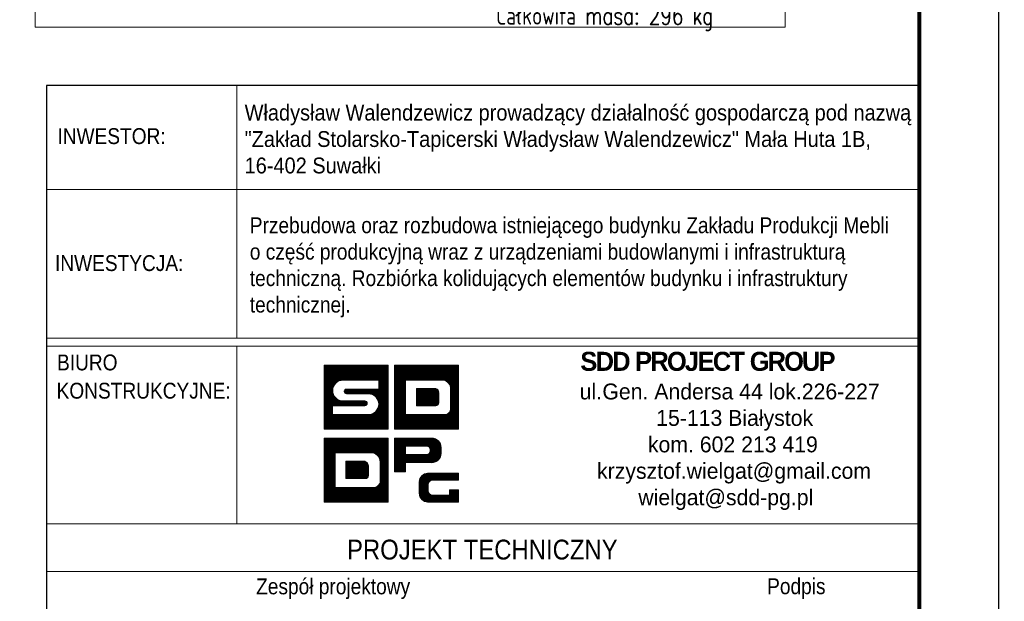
# Model space of a CAD drawing. Header units: millimetres. Extents: x -150 to 456, y 13545 to 14040.
# Tile 9 of 15: x 326 to 451, y 13606 to 13679. Entities that reach past the tile are written whole.
import ezdxf
from ezdxf.enums import TextEntityAlignment as Align

# ---------------------------------------------------------------- set-up
doc = ezdxf.new("R2010")
doc.units = ezdxf.units.MM
doc.header["$LTSCALE"] = 10
for name, color, linetype, lineweight in [('--- widok', 7, 'Continuous', 13), ('_RAMKA', 7, 'Continuous', 35), ('_Tabelka', 7, 'Continuous', 25), ('PS_DIM', 4, 'Continuous', 13)]:
    doc.layers.add(name, color=color, linetype=linetype, lineweight=lineweight)
doc.layers.add('_FORMATKA', color=8, linetype='Continuous', plot=False)
doc.styles.add('gil', font='txt', dxfattribs={"width": 0.9})
doc.styles.add('simplex', font='simplex.shx', dxfattribs={"width": 0.75})

# ---------------------------------------------------------------- blocks, each defined once
blk = doc.blocks.new('*U122')
at = {"layer": '_FORMATKA', "lineweight": -3}
blk.add_lwpolyline([(-594, 0), (0, 0), (0, 420), (-594, 420)], close=True, dxfattribs=at)
at = {"layer": '_RAMKA', "lineweight": -3, "const_width": 0.5}
blk.add_lwpolyline([(-564, 10), (-10, 10), (-10, 410), (-564, 410)], close=True, dxfattribs=at)
blk = doc.blocks.new('tabela_rys')
at = {"layer": '_Tabelka', "color": 251, "lineweight": 15}
for p, q in [((45.62, 123.55), (45.62, 91.73)), ((21.62, 110.45), (131.62, 110.45)), ((21.62, 91.73), (131.62, 91.73)), ((21.62, 91.73), (131.62, 91.73)), ((21.62, 91.73), (131.62, 91.73)), ((131.62, 90.73), (21.62, 90.73)), ((45.62, 68.32), (45.62, 90.73)), ((21.62, 68.32), (131.48, 68.32)), ((131.62, 62.32), (21.62, 62.32))]:
    blk.add_line(p, q, dxfattribs=at)
at = {"layer": '_Tabelka', "color": 251, "lineweight": 30}
blk.add_lwpolyline([(131.62, 123.55), (21.62, 123.55), (21.62, 7.77), (131.62, 7.77)], close=True, dxfattribs=at)
at = {"layer": 'PS_DIM', "color": 12, "true_color": 0xc90603}
for p, q in [((56.62, 88.27), (56.68, 88.33)), ((56.62, 88.1), (56.84, 88.33)), ((56.62, 87.93), (57.01, 88.33)), ((56.62, 87.76), (57.18, 88.33)), ((56.62, 87.59), (57.35, 88.33)), ((56.62, 87.43), (57.52, 88.33)), ((56.62, 87.26), (57.69, 88.33)), ((56.62, 87.09), (57.86, 88.33)), ((56.62, 86.92), (58.02, 88.33)), ((56.62, 86.75), (58.19, 88.33)), ((56.62, 86.58), (58.36, 88.33)), ((56.62, 86.42), (58.53, 88.33)), ((56.62, 86.25), (58.7, 88.33)), ((56.62, 86.08), (58.87, 88.33)), ((56.62, 85.91), (59.03, 88.33)), ((56.62, 85.74), (59.2, 88.33)), ((56.62, 85.57), (59.37, 88.33)), ((56.62, 85.41), (59.54, 88.33)), ((56.62, 85.24), (59.71, 88.33)), ((56.62, 85.07), (59.88, 88.33)), ((56.62, 84.9), (60.04, 88.33)), ((56.62, 84.73), (60.21, 88.33)), ((56.62, 88.33), (64.68, 88.33)), ((56.62, 80.27), (56.62, 88.33)), ((58.28, 86.23), (60.38, 88.33)), ((58.6, 86.38), (60.55, 88.33)), ((58.82, 86.43), (60.72, 88.33)), ((59, 86.45), (60.89, 88.33)), ((59.17, 86.45), (61.05, 88.33)), ((59.34, 86.45), (61.22, 88.33)), ((59.51, 86.45), (61.39, 88.33)), ((59.68, 86.45), (61.56, 88.33)), ((59.85, 86.45), (61.73, 88.33)), ((60.01, 86.45), (61.9, 88.33)), ((60.18, 86.45), (62.06, 88.33)), ((60.35, 86.45), (62.23, 88.33)), ((60.52, 86.45), (62.4, 88.33)), ((60.69, 86.45), (62.57, 88.33)), ((60.86, 86.45), (62.74, 88.33)), ((61.02, 86.45), (62.91, 88.33)), ((61.19, 86.45), (63.07, 88.33)), ((61.36, 86.45), (63.24, 88.33)), ((61.53, 86.45), (63.41, 88.33)), ((61.7, 86.45), (63.58, 88.33)), ((61.87, 86.45), (63.75, 88.33)), ((62.04, 86.45), (63.92, 88.33)), ((62.2, 86.45), (64.09, 88.33)), ((62.37, 86.45), (64.25, 88.33)), ((62.54, 86.45), (64.42, 88.33)), ((62.71, 86.45), (64.59, 88.33)), ((62.88, 86.45), (64.68, 88.25)), ((64.68, 88.33), (64.68, 80.27)), ((65.5, 88.33), (73.56, 88.33)), ((65.5, 80.27), (65.5, 88.33)), ((65.5, 88.2), (65.63, 88.33)), ((65.5, 88.03), (65.8, 88.33)), ((65.5, 87.86), (65.97, 88.33)), ((65.5, 87.69), (66.14, 88.33)), ((65.5, 87.52), (66.3, 88.33)), ((65.5, 87.35), (66.47, 88.33)), ((65.5, 87.18), (66.64, 88.33)), ((65.5, 87.02), (66.81, 88.33)), ((65.5, 86.85), (66.98, 88.33)), ((65.5, 86.68), (67.15, 88.33)), ((65.5, 86.51), (67.31, 88.33)), ((65.5, 86.34), (67.48, 88.33)), ((65.5, 86.17), (67.65, 88.33)), ((65.5, 86.01), (67.82, 88.33)), ((65.5, 85.84), (67.99, 88.33)), ((65.5, 85.67), (68.16, 88.33)), ((65.5, 85.5), (68.32, 88.33)), ((65.5, 85.33), (68.49, 88.33)), ((65.5, 85.16), (68.66, 88.33)), ((66.95, 86.45), (68.83, 88.33)), ((67.12, 86.45), (69, 88.33)), ((67.28, 86.45), (69.17, 88.33)), ((67.45, 86.45), (69.33, 88.33)), ((67.62, 86.45), (69.5, 88.33)), ((67.79, 86.45), (69.67, 88.33)), ((67.96, 86.45), (69.84, 88.33)), ((68.13, 86.45), (70.01, 88.33)), ((68.29, 86.45), (70.18, 88.33)), ((68.46, 86.45), (70.34, 88.33)), ((68.63, 86.45), (70.51, 88.33)), ((68.8, 86.45), (70.68, 88.33)), ((68.97, 86.45), (70.85, 88.33)), ((69.14, 86.45), (71.02, 88.33)), ((69.31, 86.45), (71.19, 88.33)), ((69.47, 86.45), (71.35, 88.33)), ((69.64, 86.45), (71.52, 88.33)), ((69.81, 86.45), (71.69, 88.33)), ((69.98, 86.45), (71.86, 88.33)), ((70.15, 86.45), (72.03, 88.33)), ((70.32, 86.45), (72.2, 88.33)), ((70.48, 86.45), (72.37, 88.33)), ((70.65, 86.45), (72.53, 88.33)), ((70.82, 86.45), (72.7, 88.33)), ((70.99, 86.45), (72.87, 88.33)), ((71.16, 86.45), (73.04, 88.33)), ((71.33, 86.45), (73.21, 88.33)), ((71.49, 86.45), (73.38, 88.33)), ((71.66, 86.44), (73.54, 88.33)), ((71.79, 86.41), (73.56, 88.18)), ((73.56, 88.33), (73.56, 80.27)), ((63.05, 86.45), (64.68, 88.08)), ((63.21, 86.45), (64.68, 87.91)), ((63.38, 86.45), (64.68, 87.74)), ((63.51, 86.4), (64.68, 87.58)), ((63.51, 86.23), (64.68, 87.41)), ((63.51, 86.07), (64.68, 87.24)), ((63.51, 85.9), (64.68, 87.07)), ((63.51, 85.73), (64.68, 86.9)), ((71.91, 86.36), (73.56, 88.01)), ((72.02, 86.3), (73.56, 87.84)), ((72.12, 86.23), (73.56, 87.67)), ((72.21, 86.15), (73.56, 87.5)), ((72.29, 86.06), (73.56, 87.33)), ((72.36, 85.97), (73.56, 87.17)), ((72.43, 85.86), (73.56, 87)), ((56.62, 84.56), (57.91, 85.86)), ((63.51, 86.45), (59.01, 86.45)), ((62.84, 84.55), (64.68, 86.4)), ((62.94, 84.49), (64.68, 86.23)), ((63.04, 84.42), (64.68, 86.06)), ((63.12, 84.34), (64.68, 85.89)), ((63.2, 84.25), (64.68, 85.72)), ((63.51, 85.56), (64.68, 86.73)), ((63.51, 85.39), (64.68, 86.56)), ((63.51, 85.32), (63.51, 86.45)), ((65.5, 85), (66.88, 86.38)), ((65.5, 84.83), (66.88, 86.21)), ((65.5, 84.66), (66.88, 86.04)), ((65.5, 84.49), (66.88, 85.87)), ((65.5, 84.32), (66.88, 85.71)), ((66.88, 86.45), (66.88, 82.1)), ((71.64, 86.45), (66.88, 86.45)), ((66.88, 86.45), (66.88, 82.1)), ((68.1, 86.45), (66.88, 86.45)), ((71.64, 86.45), (68.43, 86.45)), ((72.48, 85.75), (73.56, 86.83)), ((72.52, 85.62), (73.56, 86.66)), ((72.54, 85.48), (73.56, 86.49)), ((72.55, 85.32), (73.56, 86.32)), ((72.55, 85.15), (73.56, 86.15)), ((72.55, 84.98), (73.56, 85.99)), ((72.55, 84.81), (73.56, 85.82)), ((72.55, 84.64), (73.56, 85.65)), ((56.62, 84.4), (57.76, 85.54)), ((56.62, 84.23), (57.71, 85.32)), ((56.62, 84.06), (57.69, 85.14)), ((56.62, 83.89), (57.7, 84.98)), ((56.62, 83.72), (57.73, 84.83)), ((56.62, 83.55), (57.77, 84.7)), ((56.62, 83.39), (57.81, 84.58)), ((56.62, 83.22), (57.87, 84.47)), ((56.62, 83.05), (57.94, 84.37)), ((59.14, 85.07), (59.39, 85.32)), ((59.16, 84.92), (59.56, 85.32)), ((59.22, 84.81), (59.73, 85.32)), ((59.32, 84.74), (59.9, 85.32)), ((59.44, 85.32), (63.51, 85.32)), ((62.19, 84.72), (59.44, 84.72)), ((59.47, 84.72), (60.07, 85.32)), ((59.64, 84.72), (60.24, 85.32)), ((59.81, 84.72), (60.41, 85.32)), ((59.97, 84.72), (60.57, 85.32)), ((60.14, 84.72), (60.74, 85.32)), ((60.31, 84.72), (60.91, 85.32)), ((60.48, 84.72), (61.08, 85.32)), ((60.65, 84.72), (61.25, 85.32)), ((60.82, 84.72), (61.42, 85.32)), ((60.98, 84.72), (61.58, 85.32)), ((61.15, 84.72), (61.75, 85.32)), ((61.32, 84.72), (61.92, 85.32)), ((61.49, 84.72), (62.09, 85.32)), ((61.66, 84.72), (62.26, 85.32)), ((61.83, 84.72), (62.43, 85.32)), ((61.99, 84.72), (62.59, 85.32)), ((62.16, 84.72), (62.76, 85.32)), ((62.32, 84.71), (62.93, 85.32)), ((62.47, 84.69), (63.1, 85.32)), ((62.6, 84.66), (63.27, 85.32)), ((62.72, 84.61), (63.44, 85.32)), ((63.28, 84.15), (64.68, 85.55)), ((63.34, 84.05), (64.68, 85.39)), ((63.4, 83.93), (64.68, 85.22)), ((63.44, 83.81), (64.68, 85.05)), ((63.48, 83.68), (64.68, 84.88)), ((63.49, 83.18), (64.68, 84.38)), ((63.5, 83.53), (64.68, 84.71)), ((63.51, 83.37), (64.68, 84.54)), ((65.5, 84.15), (66.88, 85.54)), ((65.5, 83.99), (66.88, 85.37)), ((65.5, 83.82), (66.88, 85.2)), ((65.5, 83.65), (66.88, 85.03)), ((65.5, 83.48), (66.88, 84.86)), ((65.5, 83.31), (66.88, 84.7)), ((65.5, 83.14), (66.88, 84.53)), ((68.24, 85.39), (68.24, 83.22)), ((70.68, 85.39), (68.24, 85.39)), ((68.24, 85.39), (68.24, 83.22)), ((70.68, 85.39), (68.24, 85.39)), ((68.24, 85.38), (68.25, 85.39)), ((68.24, 85.22), (68.42, 85.39)), ((68.24, 85.05), (68.59, 85.39)), ((68.24, 84.88), (68.76, 85.39)), ((68.24, 84.71), (68.93, 85.39)), ((68.24, 84.54), (69.09, 85.39)), ((68.24, 84.37), (69.26, 85.39)), ((68.24, 84.21), (69.43, 85.39)), ((68.24, 84.04), (69.6, 85.39)), ((68.24, 83.87), (69.77, 85.39)), ((68.24, 83.7), (69.94, 85.39)), ((68.24, 83.53), (70.1, 85.39)), ((68.24, 83.36), (70.27, 85.39)), ((68.27, 83.22), (70.44, 85.39)), ((68.43, 83.22), (70.61, 85.39)), ((68.6, 83.22), (70.75, 85.36)), ((68.77, 83.22), (70.85, 85.3)), ((68.94, 83.22), (70.94, 85.22)), ((69.11, 83.22), (71.01, 85.12)), ((69.28, 83.22), (71.06, 85)), ((69.44, 83.22), (71.08, 84.85)), ((69.61, 83.22), (71.08, 84.68)), ((69.78, 83.22), (71.08, 84.52)), ((71.08, 83.62), (71.08, 84.83)), ((71.08, 83.62), (71.08, 84.83)), ((72.55, 84.47), (73.56, 85.48)), ((72.55, 82.89), (72.55, 85.32)), ((72.55, 82.89), (72.55, 85.32)), ((72.55, 84.3), (73.56, 85.31)), ((72.55, 84.14), (73.56, 85.14)), ((72.55, 83.97), (73.56, 84.98)), ((72.55, 83.8), (73.56, 84.81)), ((72.55, 83.63), (73.56, 84.64)), ((72.55, 83.46), (73.56, 84.47)), ((56.62, 82.88), (58.01, 84.28)), ((56.62, 82.71), (58.09, 84.19)), ((56.62, 82.54), (58.18, 84.11)), ((56.62, 82.38), (58.28, 84.04)), ((56.62, 82.21), (58.39, 83.98)), ((61.76, 83.22), (57.69, 83.22)), ((57.69, 83.22), (57.69, 82.1)), ((57.8, 83.22), (58.5, 83.92)), ((57.97, 83.22), (58.62, 83.88)), ((58.14, 83.22), (58.76, 83.84)), ((58.31, 83.22), (58.91, 83.82)), ((58.47, 83.22), (59.07, 83.82)), ((58.64, 83.22), (59.24, 83.82)), ((58.81, 83.22), (59.41, 83.82)), ((58.98, 83.22), (59.58, 83.82)), ((59.01, 83.82), (61.76, 83.82)), ((59.15, 83.22), (59.75, 83.82)), ((59.32, 83.22), (59.92, 83.82)), ((59.48, 83.22), (60.08, 83.82)), ((59.65, 83.22), (60.25, 83.82)), ((59.82, 83.22), (60.42, 83.82)), ((59.99, 83.22), (60.59, 83.82)), ((60.16, 83.22), (60.76, 83.82)), ((60.33, 83.22), (60.93, 83.82)), ((60.49, 83.22), (61.09, 83.82)), ((60.66, 83.22), (61.26, 83.82)), ((60.83, 83.22), (61.43, 83.82)), ((61, 83.22), (61.6, 83.82)), ((61.07, 80.27), (64.68, 83.87)), ((61.17, 83.22), (61.77, 83.82)), ((61.24, 80.27), (64.68, 83.7)), ((61.34, 83.22), (61.9, 83.79)), ((61.41, 80.27), (64.68, 83.53)), ((61.5, 83.22), (61.99, 83.71)), ((61.58, 80.27), (64.68, 83.37)), ((61.67, 83.22), (62.05, 83.6)), ((61.75, 80.27), (64.68, 83.2)), ((61.86, 83.24), (62.05, 83.43)), ((63.15, 82.51), (64.68, 84.04)), ((63.42, 82.95), (64.68, 84.21)), ((65.5, 82.98), (66.88, 84.36)), ((65.5, 82.81), (66.88, 84.19)), ((65.5, 82.64), (66.88, 84.02)), ((65.5, 82.47), (66.88, 83.85)), ((65.5, 82.3), (66.88, 83.69)), ((65.5, 82.13), (66.88, 83.52)), ((65.5, 81.96), (66.88, 83.35)), ((65.5, 81.8), (66.88, 83.18)), ((68.24, 83.22), (70.68, 83.22)), ((68.24, 83.22), (70.68, 83.22)), ((69.95, 83.22), (71.08, 84.35)), ((70.12, 83.22), (71.08, 84.18)), ((70.29, 83.22), (71.08, 84.01)), ((70.36, 80.27), (73.56, 83.46)), ((70.45, 83.22), (71.08, 83.84)), ((70.53, 80.27), (73.56, 83.29)), ((70.62, 83.22), (71.08, 83.67)), ((70.81, 83.24), (71.06, 83.48)), ((72.47, 82.54), (73.56, 83.63)), ((72.54, 82.78), (73.56, 83.8)), ((72.55, 83.29), (73.56, 84.3)), ((72.55, 83.13), (73.56, 84.13)), ((72.55, 82.96), (73.56, 83.97)), ((56.62, 82.04), (57.69, 83.12)), ((56.62, 81.87), (57.69, 82.95)), ((56.62, 81.7), (57.69, 82.78)), ((56.62, 81.53), (57.69, 82.61)), ((56.62, 81.36), (57.69, 82.44)), ((56.62, 81.2), (57.69, 82.27)), ((56.62, 81.03), (57.69, 82.1)), ((56.62, 80.86), (57.85, 82.1)), ((56.62, 80.69), (58.02, 82.1)), ((56.62, 80.52), (58.19, 82.1)), ((56.62, 80.35), (58.36, 82.1)), ((56.7, 80.27), (58.53, 82.1)), ((56.86, 80.27), (58.7, 82.1)), ((57.03, 80.27), (58.86, 82.1)), ((57.2, 80.27), (59.03, 82.1)), ((57.37, 80.27), (59.2, 82.1)), ((57.54, 80.27), (59.37, 82.1)), ((57.69, 82.1), (62.19, 82.1)), ((57.71, 80.27), (59.54, 82.1)), ((57.87, 80.27), (59.71, 82.1)), ((58.04, 80.27), (59.87, 82.1)), ((58.21, 80.27), (60.04, 82.1)), ((58.38, 80.27), (60.21, 82.1)), ((58.55, 80.27), (60.38, 82.1)), ((58.72, 80.27), (60.55, 82.1)), ((58.89, 80.27), (60.72, 82.1)), ((59.05, 80.27), (60.88, 82.1)), ((59.22, 80.27), (61.05, 82.1)), ((59.39, 80.27), (61.22, 82.1)), ((59.56, 80.27), (61.39, 82.1)), ((59.73, 80.27), (61.56, 82.1)), ((59.9, 80.27), (61.73, 82.1)), ((60.06, 80.27), (61.89, 82.1)), ((60.23, 80.27), (62.06, 82.1)), ((60.4, 80.27), (62.23, 82.1)), ((60.57, 80.27), (62.42, 82.12)), ((60.74, 80.27), (62.65, 82.18)), ((60.91, 80.27), (63.09, 82.45)), ((61.92, 80.27), (64.68, 83.03)), ((62.08, 80.27), (64.68, 82.86)), ((62.25, 80.27), (64.68, 82.69)), ((62.42, 80.27), (64.68, 82.52)), ((62.59, 80.27), (64.68, 82.36)), ((62.76, 80.27), (64.68, 82.19)), ((62.93, 80.27), (64.68, 82.02)), ((65.5, 81.63), (66.88, 83.01)), ((65.5, 81.46), (66.88, 82.84)), ((65.5, 81.29), (66.88, 82.68)), ((65.5, 81.12), (66.88, 82.51)), ((65.5, 80.95), (66.88, 82.34)), ((65.5, 80.79), (66.88, 82.17)), ((65.5, 80.62), (66.98, 82.1)), ((65.5, 80.45), (67.14, 82.1)), ((65.5, 80.28), (67.31, 82.1)), ((65.65, 80.27), (67.48, 82.1)), ((65.82, 80.27), (67.65, 82.1)), ((65.99, 80.27), (67.82, 82.1)), ((66.15, 80.27), (67.99, 82.1)), ((66.32, 80.27), (68.15, 82.1)), ((66.49, 80.27), (68.32, 82.1)), ((66.66, 80.27), (68.49, 82.1)), ((66.83, 80.27), (68.66, 82.1)), ((66.88, 82.1), (71.64, 82.1)), ((66.88, 82.1), (71.64, 82.1)), ((67, 80.27), (68.83, 82.1)), ((67.17, 80.27), (69, 82.1)), ((67.33, 80.27), (69.16, 82.1)), ((67.5, 80.27), (69.33, 82.1)), ((67.67, 80.27), (69.5, 82.1)), ((67.84, 80.27), (69.67, 82.1)), ((68.01, 80.27), (69.84, 82.1)), ((68.18, 80.27), (70.01, 82.1)), ((68.34, 80.27), (70.17, 82.1)), ((68.51, 80.27), (70.34, 82.1)), ((68.68, 80.27), (70.51, 82.1)), ((68.85, 80.27), (70.68, 82.1)), ((69.02, 80.27), (70.85, 82.1)), ((69.19, 80.27), (71.02, 82.1)), ((69.35, 80.27), (71.19, 82.1)), ((69.52, 80.27), (71.35, 82.1)), ((69.69, 80.27), (71.52, 82.1)), ((69.86, 80.27), (71.69, 82.09)), ((70.03, 80.27), (71.86, 82.1)), ((70.2, 80.27), (72.11, 82.17)), ((70.7, 80.27), (73.56, 83.12)), ((70.87, 80.27), (73.56, 82.96)), ((71.04, 80.27), (73.56, 82.79)), ((71.21, 80.27), (73.56, 82.62)), ((71.37, 80.27), (73.56, 82.45)), ((71.54, 80.27), (73.56, 82.28)), ((71.71, 80.27), (73.56, 82.11)), ((71.88, 80.27), (73.56, 81.95)), ((63.09, 80.27), (64.68, 81.85)), ((63.26, 80.27), (64.68, 81.68)), ((63.43, 80.27), (64.68, 81.51)), ((63.6, 80.27), (64.68, 81.35)), ((63.77, 80.27), (64.68, 81.18)), ((63.94, 80.27), (64.68, 81.01)), ((64.1, 80.27), (64.68, 80.84)), ((64.27, 80.27), (64.68, 80.67)), ((72.05, 80.27), (73.56, 81.78)), ((72.22, 80.27), (73.56, 81.61)), ((72.38, 80.27), (73.56, 81.44)), ((72.55, 80.27), (73.56, 81.27)), ((72.72, 80.27), (73.56, 81.1)), ((72.89, 80.27), (73.56, 80.93)), ((73.06, 80.27), (73.56, 80.77)), ((64.68, 80.27), (56.62, 80.27)), ((64.44, 80.27), (64.68, 80.5)), ((64.61, 80.27), (64.68, 80.33)), ((73.56, 80.27), (65.5, 80.27)), ((73.23, 80.27), (73.56, 80.6)), ((73.4, 80.27), (73.56, 80.43)), ((56.62, 79.14), (64.68, 79.14)), ((56.62, 71.08), (56.62, 79.14)), ((56.62, 79.14), (64.68, 79.14)), ((56.62, 71.08), (56.62, 79.14)), ((56.62, 79.01), (56.75, 79.14)), ((56.62, 78.84), (56.92, 79.14)), ((56.62, 78.67), (57.09, 79.14)), ((56.62, 78.5), (57.25, 79.14)), ((56.62, 78.33), (57.42, 79.14)), ((56.62, 78.17), (57.59, 79.14)), ((56.62, 78), (57.76, 79.14)), ((56.62, 77.83), (57.93, 79.14)), ((56.62, 77.66), (58.1, 79.14)), ((56.62, 77.49), (58.27, 79.14)), ((56.62, 77.32), (58.43, 79.14)), ((56.62, 77.16), (58.6, 79.14)), ((56.62, 76.99), (58.77, 79.14)), ((56.62, 76.82), (58.94, 79.14)), ((56.62, 76.65), (59.11, 79.14)), ((56.62, 76.48), (59.28, 79.14)), ((56.62, 76.31), (59.44, 79.14)), ((56.62, 76.15), (59.61, 79.14)), ((56.62, 75.98), (59.78, 79.14)), ((58.07, 77.26), (59.95, 79.14)), ((58.24, 77.26), (60.12, 79.14)), ((58.4, 77.26), (60.29, 79.14)), ((58.57, 77.26), (60.45, 79.14)), ((58.74, 77.26), (60.62, 79.14)), ((58.91, 77.26), (60.79, 79.14)), ((59.08, 77.26), (60.96, 79.14)), ((59.25, 77.26), (61.13, 79.14)), ((59.41, 77.26), (61.3, 79.14)), ((59.58, 77.26), (61.46, 79.14)), ((59.75, 77.26), (61.63, 79.14)), ((59.92, 77.26), (61.8, 79.14)), ((60.09, 77.26), (61.97, 79.14)), ((60.26, 77.26), (62.14, 79.14)), ((60.42, 77.26), (62.31, 79.14)), ((60.59, 77.26), (62.47, 79.14)), ((60.76, 77.26), (62.64, 79.14)), ((60.93, 77.26), (62.81, 79.14)), ((61.1, 77.26), (62.98, 79.14)), ((61.27, 77.26), (63.15, 79.14)), ((61.44, 77.26), (63.32, 79.14)), ((61.6, 77.26), (63.48, 79.14)), ((61.77, 77.26), (63.65, 79.14)), ((61.94, 77.26), (63.82, 79.14)), ((62.11, 77.26), (63.99, 79.14)), ((62.28, 77.26), (64.16, 79.14)), ((62.45, 77.26), (64.33, 79.14)), ((62.61, 77.26), (64.5, 79.14)), ((62.78, 77.26), (64.66, 79.14)), ((62.91, 77.22), (64.68, 78.99)), ((63.03, 77.17), (64.68, 78.82)), ((63.14, 77.11), (64.68, 78.65)), ((63.24, 77.04), (64.68, 78.48)), ((63.33, 76.96), (64.68, 78.31)), ((64.68, 79.14), (64.68, 71.08)), ((64.68, 79.14), (64.68, 71.08)), ((56.62, 75.81), (58, 77.19)), ((56.62, 75.64), (58, 77.02)), ((58, 77.26), (58, 72.91)), ((62.76, 77.26), (58, 77.26)), ((58, 77.26), (58, 72.91)), ((62.76, 77.26), (58, 77.26)), ((58, 77.26), (58, 72.91)), ((62.76, 77.26), (58, 77.26)), ((63.41, 76.88), (64.68, 78.15)), ((63.48, 76.78), (64.68, 77.98)), ((63.55, 76.67), (64.68, 77.81)), ((63.6, 76.56), (64.68, 77.64)), ((63.64, 76.43), (64.68, 77.47)), ((63.66, 76.29), (64.68, 77.3)), ((63.67, 76.13), (64.68, 77.14)), ((63.67, 75.96), (64.68, 76.97)), ((56.62, 75.47), (58, 76.86)), ((56.62, 75.3), (58, 76.69)), ((56.62, 75.13), (58, 76.52)), ((56.62, 74.97), (58, 76.35)), ((56.62, 74.8), (58, 76.18)), ((56.62, 74.63), (58, 76.01)), ((56.62, 74.46), (58, 75.85)), ((59.36, 76.21), (59.36, 74.03)), ((61.8, 76.21), (59.36, 76.21)), ((59.36, 76.2), (59.37, 76.21)), ((59.36, 76.03), (59.54, 76.21)), ((59.36, 75.86), (59.71, 76.21)), ((59.36, 75.69), (59.88, 76.21)), ((59.36, 75.52), (60.05, 76.21)), ((59.36, 75.36), (60.21, 76.21)), ((59.36, 75.19), (60.38, 76.21)), ((59.36, 75.02), (60.55, 76.21)), ((59.36, 74.85), (60.72, 76.21)), ((59.36, 74.68), (60.89, 76.21)), ((59.36, 74.51), (61.06, 76.21)), ((59.36, 74.35), (61.22, 76.21)), ((59.36, 74.18), (61.39, 76.21)), ((59.36, 76.21), (59.36, 74.03)), ((61.8, 76.21), (59.36, 76.21)), ((59.36, 76.21), (59.36, 74.03)), ((61.8, 76.21), (59.36, 76.21)), ((59.39, 74.03), (61.56, 76.21)), ((59.55, 74.03), (61.73, 76.21)), ((59.72, 74.03), (61.87, 76.18)), ((59.89, 74.03), (61.97, 76.11)), ((60.06, 74.03), (62.06, 76.03)), ((60.23, 74.03), (62.13, 75.93)), ((60.4, 74.03), (62.18, 75.81)), ((63.67, 75.79), (64.68, 76.8)), ((63.67, 75.62), (64.68, 76.63)), ((63.67, 75.45), (64.68, 76.46)), ((63.67, 75.29), (64.68, 76.29)), ((63.67, 73.7), (63.67, 76.13)), ((63.67, 73.7), (63.67, 76.13)), ((63.67, 73.7), (63.67, 76.13)), ((63.67, 75.12), (64.68, 76.13)), ((63.67, 74.95), (64.68, 75.96)), ((63.67, 74.78), (64.68, 75.79)), ((56.62, 74.29), (58, 75.68)), ((56.62, 74.12), (58, 75.51)), ((56.62, 73.96), (58, 75.34)), ((56.62, 73.79), (58, 75.17)), ((56.62, 73.62), (58, 75)), ((56.62, 73.45), (58, 74.84)), ((56.62, 73.28), (58, 74.67)), ((56.62, 73.11), (58, 74.5)), ((60.56, 74.03), (62.2, 75.66)), ((60.73, 74.03), (62.2, 75.5)), ((60.9, 74.03), (62.2, 75.33)), ((61.07, 74.03), (62.2, 75.16)), ((61.24, 74.03), (62.2, 74.99)), ((61.41, 74.03), (62.2, 74.82)), ((61.57, 74.03), (62.2, 74.65)), ((61.74, 74.03), (62.2, 74.49)), ((62.2, 74.43), (62.2, 75.64)), ((62.2, 74.43), (62.2, 75.64)), ((62.2, 74.43), (62.2, 75.64)), ((63.66, 73.59), (64.68, 74.61)), ((63.67, 74.61), (64.68, 75.62)), ((63.67, 74.44), (64.68, 75.45)), ((63.67, 74.28), (64.68, 75.28)), ((63.67, 74.11), (64.68, 75.12)), ((63.67, 73.94), (64.68, 74.95)), ((63.67, 73.77), (64.68, 74.78)), ((56.62, 72.95), (58, 74.33)), ((56.62, 72.78), (58, 74.16)), ((56.62, 72.61), (58, 73.99)), ((56.62, 72.44), (58, 73.82)), ((56.62, 72.27), (58, 73.66)), ((56.62, 72.1), (58, 73.49)), ((56.62, 71.94), (58, 73.32)), ((59.36, 74.03), (61.8, 74.03)), ((59.36, 74.03), (61.8, 74.03)), ((59.36, 74.03), (61.8, 74.03)), ((61.48, 71.08), (64.68, 74.27)), ((61.65, 71.08), (64.68, 74.1)), ((61.82, 71.08), (64.68, 73.94)), ((61.93, 74.05), (62.18, 74.29)), ((61.99, 71.08), (64.68, 73.77)), ((62.16, 71.08), (64.68, 73.6)), ((62.33, 71.08), (64.68, 73.43)), ((62.49, 71.08), (64.68, 73.26)), ((63.59, 73.35), (64.68, 74.44)), ((56.62, 71.77), (58, 73.15)), ((56.62, 71.6), (58, 72.98)), ((56.62, 71.43), (58.1, 72.91)), ((56.62, 71.26), (58.26, 72.91)), ((56.62, 71.09), (58.43, 72.91)), ((56.77, 71.08), (58.6, 72.91)), ((56.94, 71.08), (58.77, 72.91)), ((57.11, 71.08), (58.94, 72.91)), ((57.27, 71.08), (59.11, 72.91)), ((57.44, 71.08), (59.27, 72.91)), ((57.61, 71.08), (59.44, 72.91)), ((57.78, 71.08), (59.61, 72.91)), ((57.95, 71.08), (59.78, 72.91)), ((58, 72.91), (62.76, 72.91)), ((58, 72.91), (62.76, 72.91)), ((58, 72.91), (62.76, 72.91)), ((58.12, 71.08), (59.95, 72.91)), ((58.28, 71.08), (60.12, 72.91)), ((58.45, 71.08), (60.28, 72.91)), ((58.62, 71.08), (60.45, 72.91)), ((58.79, 71.08), (60.62, 72.91)), ((58.96, 71.08), (60.79, 72.91)), ((59.13, 71.08), (60.96, 72.91)), ((59.3, 71.08), (61.13, 72.91)), ((59.46, 71.08), (61.29, 72.91)), ((59.63, 71.08), (61.46, 72.91)), ((59.8, 71.08), (61.63, 72.91)), ((59.97, 71.08), (61.8, 72.91)), ((60.14, 71.08), (61.97, 72.91)), ((60.31, 71.08), (62.14, 72.91)), ((60.47, 71.08), (62.3, 72.91)), ((60.64, 71.08), (62.47, 72.91)), ((60.81, 71.08), (62.64, 72.91)), ((60.98, 71.08), (62.81, 72.9)), ((61.15, 71.08), (62.98, 72.91)), ((61.32, 71.08), (63.22, 72.99)), ((62.66, 71.08), (64.68, 73.09)), ((62.83, 71.08), (64.68, 72.93)), ((63, 71.08), (64.68, 72.76)), ((63.17, 71.08), (64.68, 72.59)), ((63.34, 71.08), (64.68, 72.42)), ((63.5, 71.08), (64.68, 72.25)), ((63.67, 71.08), (64.68, 72.08)), ((64.68, 71.08), (56.62, 71.08)), ((64.68, 71.08), (56.62, 71.08)), ((63.84, 71.08), (64.68, 71.92)), ((64.01, 71.08), (64.68, 71.75)), ((64.18, 71.08), (64.68, 71.58)), ((64.35, 71.08), (64.68, 71.41)), ((64.51, 71.08), (64.68, 71.24))]:
    blk.add_line(p, q, dxfattribs=at)
at = {"layer": 'PS_DIM', "color": 18, "true_color": 0x000000}
for p, q in [((65.5, 79.11), (65.53, 79.14)), ((65.5, 78.95), (65.69, 79.14)), ((65.5, 78.79), (65.85, 79.14)), ((65.5, 78.63), (66.01, 79.14)), ((65.5, 78.47), (66.17, 79.14)), ((65.5, 78.31), (66.33, 79.14)), ((65.5, 78.15), (66.49, 79.14)), ((65.5, 77.99), (66.65, 79.14)), ((65.5, 77.83), (66.81, 79.14)), ((65.5, 77.67), (66.97, 79.14)), ((65.5, 77.51), (67.13, 79.14)), ((65.5, 77.35), (67.29, 79.14)), ((65.5, 77.19), (67.45, 79.14)), ((65.5, 77.03), (67.61, 79.14)), ((65.5, 76.87), (67.77, 79.14)), ((65.5, 79.14), (65.5, 74.87)), ((70.17, 79.14), (65.5, 79.14)), ((66.92, 78.12), (67.93, 79.14)), ((67.08, 78.12), (68.09, 79.14)), ((67.23, 78.12), (68.25, 79.14)), ((67.39, 78.12), (68.41, 79.14)), ((67.55, 78.12), (68.57, 79.14)), ((67.71, 78.12), (68.73, 79.14)), ((67.87, 78.12), (68.89, 79.14)), ((68.03, 78.12), (69.05, 79.14)), ((68.19, 78.12), (69.21, 79.14)), ((68.35, 78.12), (69.37, 79.14)), ((68.51, 78.12), (69.53, 79.14)), ((68.67, 78.12), (69.69, 79.14)), ((68.83, 78.12), (69.85, 79.14)), ((68.84, 76.05), (71.24, 78.46)), ((68.99, 78.12), (70.01, 79.14)), ((69, 76.05), (71.29, 78.34)), ((69.15, 78.12), (70.17, 79.14)), ((69.16, 76.05), (71.33, 78.22)), ((69.31, 78.12), (70.32, 79.13)), ((69.47, 78.12), (70.45, 79.11)), ((69.62, 78.11), (70.58, 79.07)), ((69.74, 78.07), (70.69, 79.02)), ((69.83, 78), (70.79, 78.96)), ((69.9, 77.91), (70.89, 78.9)), ((69.91, 77.28), (71.19, 78.56)), ((69.96, 77.81), (70.97, 78.83)), ((69.98, 77.67), (71.05, 78.74)), ((69.98, 77.52), (71.13, 78.66)), ((65.5, 76.71), (66.86, 78.07)), ((65.5, 76.55), (66.86, 77.91)), ((65.5, 76.39), (66.86, 77.75)), ((65.5, 76.23), (66.86, 77.59)), ((65.5, 76.07), (66.86, 77.43)), ((65.5, 75.91), (66.86, 77.27)), ((65.5, 75.75), (66.86, 77.11)), ((65.5, 75.59), (66.97, 77.06)), ((65.5, 75.43), (67.13, 77.06)), ((65.5, 75.27), (67.29, 77.06)), ((65.5, 75.11), (67.45, 77.06)), ((65.5, 74.95), (67.61, 77.06)), ((65.58, 74.87), (67.77, 77.06)), ((66.86, 78.12), (66.86, 77.06)), ((69.51, 78.12), (66.86, 78.12)), ((66.86, 77.06), (69.51, 77.06)), ((66.92, 76.05), (67.93, 77.06)), ((67.08, 76.05), (68.09, 77.06)), ((67.24, 76.05), (68.25, 77.06)), ((67.4, 76.05), (68.41, 77.06)), ((67.56, 76.05), (68.57, 77.06)), ((67.72, 76.05), (68.73, 77.06)), ((67.88, 76.05), (68.89, 77.06)), ((68.04, 76.05), (69.05, 77.06)), ((68.2, 76.05), (69.21, 77.06)), ((68.36, 76.05), (69.37, 77.06)), ((68.52, 76.05), (69.53, 77.06)), ((68.68, 76.05), (69.77, 77.14)), ((69.32, 76.05), (71.35, 78.08)), ((69.48, 76.05), (71.36, 77.93)), ((69.64, 76.05), (71.36, 77.77)), ((69.8, 76.05), (71.36, 77.61)), ((69.96, 76.05), (71.36, 77.45)), ((69.99, 77.54), (69.99, 77.65)), ((70.12, 76.05), (71.36, 77.29)), ((70.28, 76.05), (71.35, 77.12)), ((70.48, 76.09), (71.32, 76.93)), ((71.36, 77.23), (71.36, 77.95)), ((65.74, 74.87), (66.86, 75.99)), ((65.9, 74.87), (66.86, 75.83)), ((66.86, 74.87), (66.86, 76.05)), ((66.86, 76.05), (70.17, 76.05)), ((70.75, 76.2), (71.21, 76.66)), ((65.5, 74.87), (66.86, 74.87)), ((66.06, 74.87), (66.86, 75.67)), ((66.22, 74.87), (66.86, 75.51)), ((66.38, 74.87), (66.86, 75.35)), ((66.54, 74.87), (66.86, 75.19)), ((66.7, 74.87), (66.86, 75.03)), ((68.6, 73.62), (69.68, 74.7)), ((68.6, 73.45), (69.85, 74.7)), ((68.6, 73.28), (70.02, 74.7)), ((68.6, 73.11), (70.19, 74.7)), ((68.6, 72.94), (70.36, 74.7)), ((68.6, 72.77), (70.53, 74.7)), ((68.6, 72.61), (70.69, 74.7)), ((68.6, 72.44), (70.86, 74.7)), ((68.61, 73.8), (69.5, 74.69)), ((68.69, 74.04), (69.26, 74.61)), ((73.56, 74.7), (69.7, 74.7)), ((70.14, 73.82), (71.03, 74.7)), ((70.33, 73.83), (71.2, 74.7)), ((70.5, 73.83), (71.37, 74.7)), ((70.67, 73.83), (71.54, 74.7)), ((70.83, 73.83), (71.7, 74.7)), ((71, 73.83), (71.87, 74.7)), ((71.17, 73.83), (72.04, 74.7)), ((71.34, 73.83), (72.21, 74.7)), ((71.51, 73.83), (72.38, 74.7)), ((71.68, 73.83), (72.55, 74.7)), ((71.85, 73.83), (72.71, 74.7)), ((72.01, 73.83), (72.88, 74.7)), ((72.18, 73.83), (73.05, 74.7)), ((72.35, 73.83), (73.22, 74.7)), ((72.52, 73.83), (73.39, 74.7)), ((72.69, 73.83), (73.56, 74.7)), ((72.86, 73.83), (73.56, 74.54)), ((73.56, 73.83), (73.56, 74.7)), ((68.6, 73.6), (68.6, 72.18)), ((68.6, 72.27), (69.74, 73.42)), ((68.6, 72.1), (69.73, 73.23)), ((69.73, 72.49), (69.73, 73.28)), ((70.28, 73.83), (73.56, 73.83)), ((73.02, 73.83), (73.56, 74.37)), ((73.19, 73.83), (73.56, 74.2)), ((73.36, 73.83), (73.56, 74.03)), ((73.53, 73.83), (73.56, 73.87)), ((68.62, 71.95), (69.73, 73.06)), ((68.65, 71.82), (69.73, 72.9)), ((68.7, 71.7), (69.73, 72.73)), ((68.76, 71.59), (69.73, 72.56)), ((68.83, 71.5), (69.74, 72.4)), ((68.91, 71.41), (69.77, 72.27)), ((69, 71.33), (69.84, 72.16)), ((69.1, 71.25), (69.92, 72.07)), ((69.2, 71.19), (70.02, 72)), ((71.61, 71.08), (73.16, 72.62)), ((71.78, 71.08), (73.32, 72.62)), ((71.95, 71.08), (73.49, 72.62)), ((72.12, 71.08), (73.56, 72.52)), ((72.29, 71.08), (73.56, 72.35)), ((72.4, 72.54), (72.48, 72.62)), ((72.4, 72.37), (72.65, 72.62)), ((72.4, 72.2), (72.82, 72.62)), ((72.4, 72.03), (72.99, 72.62)), ((73.56, 72.62), (72.4, 72.62)), ((72.4, 72.62), (72.4, 71.94)), ((72.46, 71.08), (73.56, 72.18)), ((72.62, 71.08), (73.56, 72.01)), ((73.56, 71.08), (73.56, 72.62)), ((69.32, 71.14), (70.14, 71.96)), ((69.45, 71.1), (70.29, 71.94)), ((69.6, 71.08), (70.45, 71.94)), ((69.7, 71.08), (73.56, 71.08)), ((69.76, 71.08), (70.62, 71.94)), ((69.93, 71.08), (70.79, 71.94)), ((70.1, 71.08), (70.96, 71.94)), ((70.27, 71.08), (71.13, 71.94)), ((72.4, 71.94), (70.28, 71.94)), ((70.44, 71.08), (71.3, 71.94)), ((70.6, 71.08), (71.46, 71.94)), ((70.77, 71.08), (71.63, 71.94)), ((70.94, 71.08), (71.8, 71.94)), ((71.11, 71.08), (71.97, 71.94)), ((71.28, 71.08), (72.14, 71.94)), ((71.45, 71.08), (72.31, 71.94)), ((72.79, 71.08), (73.56, 71.84)), ((72.96, 71.08), (73.56, 71.68)), ((73.13, 71.08), (73.56, 71.51)), ((73.3, 71.08), (73.56, 71.34)), ((73.47, 71.08), (73.56, 71.17))]:
    blk.add_line(p, q, dxfattribs=at)
at = {"layer": 'PS_DIM', "color": 12, "true_color": 0xc90603}
for centre, radius, start, end in [((59.01, 85.13), 1.31, 90, 270), ((71.43, 85.34), 1.12, 358.8688, 78.9457), ((71.43, 85.34), 1.12, 358.8688, 78.9457), ((59.44, 85.02), 0.3, 90, 270), ((62.19, 83.41), 1.31, 270, 90), ((70.48, 84.83), 0.597, 360, 70.5288), ((70.48, 84.83), 0.597, 360, 70.5288), ((61.76, 83.52), 0.3, 270, 90), ((70.68, 83.62), 0.398, 270, 360), ((70.68, 83.62), 0.398, 270, 0), ((71.75, 82.9), 0.806, 262.7652, 359.6781), ((71.75, 82.9), 0.806, 262.7652, 359.6781), ((62.55, 76.16), 1.12, 358.8688, 78.9457), ((62.55, 76.16), 1.12, 358.8688, 78.9457), ((62.55, 76.16), 1.12, 358.8688, 78.9457), ((61.6, 75.64), 0.597, 360, 70.5288), ((61.6, 75.64), 0.597, 360, 70.5288), ((61.6, 75.64), 0.597, 360, 70.5288), ((61.8, 74.43), 0.398, 270, 360), ((61.8, 74.43), 0.398, 270, 360), ((61.8, 74.43), 0.398, 270, 0), ((62.87, 73.71), 0.806, 262.7652, 359.6781), ((62.87, 73.71), 0.806, 262.7652, 359.6781), ((62.87, 73.71), 0.806, 262.7652, 359.6781)]:
    blk.add_arc(centre, radius, start, end, dxfattribs=at)
at = {"layer": 'PS_DIM', "color": 18, "true_color": 0x000000}
for centre, radius, start, end in [((70.17, 77.95), 1.19, 0, 90), ((69.51, 77.65), 0.475, 0, 89.972), ((69.51, 77.54), 0.475, 270, 0), ((70.17, 77.23), 1.19, 270, 0), ((69.7, 73.6), 1.1, 90, 180), ((70.28, 73.28), 0.55, 90, 180), ((69.7, 72.18), 1.1, 180, 270), ((70.28, 72.49), 0.55, 180, 270)]:
    blk.add_arc(centre, radius, start, end, dxfattribs=at)
at = {"layer": '--- widok', "ltscale": 0.5, "insert": (47.25, 106.96, 0.43), "char_height": 2, "width": 80.3878, "attachment_point": 1, "style": 'gil'}
blk.add_mtext('{\\C0;Przebudowa oraz rozbudowa istniejącego budynku Zakładu Produkcji Mebli o część produkcyjną wraz z urządzeniami budowlanymi i infrastrukturą techniczną. Rozbiórka kolidujących elementów budynku i infrastruktury technicznej.}', dxfattribs=at)
at = {"layer": '_Tabelka', "color": 12, "style": 'gil', "width": 0.9}
for s, height, p in [('INWESTOR:', 2, (29.83, 117.19)), ('INWESTYCJA:', 2, (30.79, 101.19)), ('BIURO', 2, (26.77, 88.67)), ('KONSTRUKCYJNE:', 2, (33.87, 85.11)), ('PROJEKT TECHNICZNY', 2.5, (76.55, 65.09))]:
    blk.add_text(s, height=height, dxfattribs=at).set_placement(p, align=Align.MIDDLE)
at = {"layer": '_Tabelka', "color": 251, "style": 'gil', "width": 0.9}
for s, p in [('Zespół projektowy', (57.75, 60.22)), ('Podpis', (116.12, 60.22))]:
    blk.add_text(s, height=2, dxfattribs=at).set_placement(p, align=Align.MIDDLE)
at = {"layer": '_Tabelka', "color": 7, "style": 'gil'}
for s, width, gutter_width, heights, insert, char_height, attachment_point in [('{\\fArial|b0|i0|c0|p34;\\C256;W\\fArial|b0|i0|c238|p34;ł\\fArial|b0|i0|c0|p34;ad\\fArial|b0|i0|c238|p34;ysł\\fArial|b0|i0|c0|p34;aw Wa\\fArial|b0|i0|c238|p34;le\\fArial|b0|i0|c0|p34;nd\\fArial|b0|i0|c238|p34;ze\\fArial|b0|i0|c0|p34;w\\fArial|b0|i0|c238|p34;i\\fArial|b0|i0|c0|p34;c\\fArial|b0|i0|c238|p34;z\\fArial|b0|i0|c0|p34;\\~\\fArial|b0|i0|c238|p34;pr\\fArial|b0|i0|c0|p34;owad\\fArial|b0|i0|c238|p34;zą\\fArial|b0|i0|c0|p34;c\\fArial|b0|i0|c238|p34;y\\fArial|b0|i0|c0|p34; d\\fArial|b0|i0|c238|p34;zi\\fArial|b0|i0|c0|p34;a\\fArial|b0|i0|c238|p34;ł\\fArial|b0|i0|c0|p34;a\\fArial|b0|i0|c238|p34;l\\fArial|b0|i0|c0|p34;no\\fArial|b0|i0|c238|p34;ść\\fArial|b0|i0|c0|p34; \\fArial|b0|i0|c238|p34;g\\fArial|b0|i0|c0|p34;o\\fArial|b0|i0|c238|p34;sp\\fArial|b0|i0|c0|p34;oda\\fArial|b0|i0|c238|p34;r\\fArial|b0|i0|c0|p34;c\\fArial|b0|i0|c238|p34;zą\\fArial|b0|i0|c0|p34; \\fArial|b0|i0|c238|p34;p\\fArial|b0|i0|c0|p34;od na\\fArial|b0|i0|c238|p34;z\\fArial|b0|i0|c0|p34;w\\fArial|b0|i0|c238|p34;ą\\fArial|b0|i0|c0|p34; \\fArial|b0|i0|c238|p34;"Z\\fArial|b0|i0|c0|p34;a\\fArial|b0|i0|c238|p34;kł\\fArial|b0|i0|c0|p34;ad \\fArial|b0|i0|c238|p34;St\\fArial|b0|i0|c0|p34;o\\fArial|b0|i0|c238|p34;l\\fArial|b0|i0|c0|p34;a\\fArial|b0|i0|c238|p34;rsk\\fArial|b0|i0|c0|p34;o-\\fArial|b0|i0|c238|p34;T\\fArial|b0|i0|c0|p34;a\\fArial|b0|i0|c238|p34;pi\\fArial|b0|i0|c0|p34;c\\fArial|b0|i0|c238|p34;erski\\fArial|b0|i0|c0|p34; W\\fArial|b0|i0|c238|p34;ł\\fArial|b0|i0|c0|p34;ad\\fArial|b0|i0|c238|p34;ysł\\fArial|b0|i0|c0|p34;aw Wa\\fArial|b0|i0|c238|p34;le\\fArial|b0|i0|c0|p34;nd\\fArial|b0|i0|c238|p34;ze\\fArial|b0|i0|c0|p34;w\\fArial|b0|i0|c238|p34;i\\fArial|b0|i0|c0|p34;c\\fArial|b0|i0|c238|p34;z"\\fArial|b0|i0|c0|p34; \\fArial|b0|i0|c238|p34;M\\fArial|b0|i0|c0|p34;a\\fArial|b0|i0|c238|p34;ł\\fArial|b0|i0|c0|p34;a \\fArial|b0|i0|c238|p34;Hut\\fArial|b0|i0|c0|p34;a \\fArial|b0|i0|c238|p34;1\\fArial|b0|i0|c0|p34;B\\fArial|b0|i0|c238|p34;, \\P16-402 Suwałki}', 87.5522, 12.5, [51.49], (46.6, 116.81), 2, 4), ('{\\fGill Sans MT|b1|i0|c238|p34;\\H0.96x;\\W1;\\T0.9;\\C12;         SDD \\C7;PROJECT GROUP\\fGill Sans MT|b0|i0|c238|p34;\\P\\pi7.1307;\\H0.83333x;\\T1;ul.^IGen. Andersa 44 lok.226-227\\P\\pi16.782;15-113 Białystok\\P\\pi15.736;kom. 602 213 419\\P\\pi9.3298;krzysztof.wielgat@gmail.com\\P       wielgat@\\C12;sdd-pg\\C7;.pl}', 50.3067, 15, [27.85], (81.68, 90.01), 2.5, 1)]:
    blk.add_mtext_dynamic_manual_height_columns(s, width=width, gutter_width=gutter_width, heights=heights, dxfattribs=dict(at, insert=insert, char_height=char_height, attachment_point=attachment_point))
at = {"layer": '_Tabelka', "color": 7, "style": 'gil', "width": 0.9}
for p in [(47.79, 34.83), (47.79, 30.29), (47.79, 26.06)]:
    blk.add_attdef('NAZWA_RYS:', text='', height=2.5, dxfattribs=at).set_placement(p, align=Align.MIDDLE_LEFT)
blk.add_attdef('FORMAT', text='', height=2.5, dxfattribs=at).set_placement((33.12, 15.91), align=Align.MIDDLE)
at = {"layer": '_Tabelka', "color": 7, "style": 'gil', "width": 0.9, "flags": 8}
for tag, p in [('DATA', (61.11, 15.91)), ('SKALA', (87.85, 15.91)), ('NR_RYSUNKU', (117.18, 15.91))]:
    blk.add_attdef(tag, text='', height=2.5, dxfattribs=at).set_placement(p, align=Align.MIDDLE)
blk = doc.blocks.new('*X270')
at = {"color": 7}
for p, q in [((422.94, 13765.63), (328.44, 13765.63)), ((328.44, 13765.63), (328.44, 13677.88)), ((422.94, 13677.88), (422.94, 13765.63)), ((328.44, 13677.88), (422.94, 13677.88))]:
    blk.add_line(p, q, dxfattribs=at)
at = {"color": 3}
for p, q in [((334.62, 13765.63), (334.62, 13680.81)), ((349.25, 13765.63), (349.25, 13680.81)), ((382.44, 13765.63), (382.44, 13680.81)), ((397.06, 13765.63), (397.06, 13680.81)), ((408.31, 13765.63), (408.31, 13680.81)), ((328.44, 13762.71), (422.94, 13762.71)), ((328.44, 13724.68), (422.94, 13724.68)), ((328.44, 13680.81), (422.94, 13680.81))]:
    blk.add_line(p, q, dxfattribs=at)
at = {"color": 1, "style": 'simplex', "width": 0.75}
for s, p in [('SZT.', (329.12, 13763.04)), ('POZ.', (339.33, 13763.04)), ('NAZWA', (351.95, 13763.04)), ('DŁUGOŚĆ', (383.27, 13763.04)), ('WAGA', (398.94, 13763.04)), ('STAL', (412.73, 13763.04)), ('Całkowita masa: 296 kg', (386.54, 13678.22))]:
    blk.add_text(s, height=2.25, dxfattribs=at).set_placement(p)
at = {"color": 3, "style": 'simplex', "width": 0.75}
for s, p in [('1', (331.33, 13760.12)), ('SZ.141', (338.28, 13760.12)), ('SŁUP SZCZYTOWY', (351.95, 13760.12)), ('4363', (388.42, 13760.12)), ('111.0', (399.83, 13760.12)), ('1', (331.33, 13722.09)), ('SZ.142', (337.92, 13722.09)), ('SŁUP SZCZYTOWY', (351.95, 13722.09)), ('4188', (388.74, 13722.09)), ('184.7', (399.18, 13722.09))]:
    blk.add_text(s, height=2.25, dxfattribs=at).set_placement(p)
at = {"color": 4, "style": 'simplex', "width": 0.75}
for s, p in [('1', (331.33, 13757.19)), ('141', (340.29, 13757.19)), ('IPE 200', (351.95, 13757.19)), ('4321', (389.14, 13757.19)), ('96.8', (400.47, 13757.19)), ('S355J2', (411.2, 13757.19)), ('1', (331.33, 13754.27)), ('154', (339.89, 13754.27)), ('Bl. 188x170x20', (351.95, 13754.27)), ('170', (390.34, 13754.27)), ('4.1', (402.8, 13754.27)), ('S355J2', (411.2, 13754.27)), ('1', (331.33, 13751.34)), ('156', (339.97, 13751.34)), ('BL. 188x140x12', (351.95, 13751.34)), ('140', (390.34, 13751.34)), ('2.5', (402.08, 13751.34)), ('S355J2', (411.2, 13751.34)), ('1', (331.33, 13748.42)), ('157', (339.93, 13748.42)), ('Bl. 170x105x8', (351.95, 13748.42)), ('105', (390.34, 13748.42)), ('1.1', (403.12, 13748.42)), ('S355J2', (411.2, 13748.42)), ('1', (331.33, 13745.49)), ('158', (339.93, 13745.49)), ('Bl. 118x105x8', (351.95, 13745.49)), ('105', (390.34, 13745.49)), ('0.7', (402.08, 13745.49)), ('S355J2', (411.2, 13745.49)), ('1', (331.33, 13742.57)), ('160', (339.93, 13742.57)), ('Bl. 105x100x8', (351.95, 13742.57)), ('105', (390.34, 13742.57)), ('0.7', (402.08, 13742.57)), ('S355J2', (411.2, 13742.57)), ('1', (331.33, 13739.64)), ('161', (340.29, 13739.64)), ('Bl. 105x100x8', (351.95, 13739.64)), ('105', (390.34, 13739.64)), ('0.7', (402.08, 13739.64)), ('S355J2', (411.2, 13739.64)), ('3', (330.97, 13736.72)), ('169', (339.97, 13736.72)), ('Bl. 183x67x8', (351.95, 13736.72)), ('67', (391.63, 13736.72)), ('0.8', (402.08, 13736.72)), ('S355J2', (411.2, 13736.72)), ('Bl. 50x50x15', (351.95, 13733.79)), ('4', (330.93, 13733.79)), ('172', (339.93, 13733.79)), ('50', (391.63, 13733.79)), ('0.3', (402.08, 13733.79)), ('S355J2', (411.2, 13733.79)), ('4', (330.93, 13730.87)), ('173', (339.93, 13730.87)), ('Bl. 50x50x8', (351.95, 13730.87)), ('50', (391.63, 13730.87)), ('0.1', (402.8, 13730.87)), ('S355J2', (411.2, 13730.87)), ('1', (331.33, 13727.94)), ('174', (339.89, 13727.94)), ('Bl. 183x42x8', (351.95, 13727.94)), ('42', (391.63, 13727.94)), ('0.5', (402.08, 13727.94)), ('S355J2', (411.2, 13727.94)), ('1', (331.33, 13719.17)), ('142', (339.93, 13719.17)), ('IPE 240', (351.95, 13719.17)), ('4160', (388.74, 13719.17)), ('127.7', (399.18, 13719.17)), ('S355J2', (411.2, 13719.17)), ('1', (331.33, 13716.24)), ('143', (339.93, 13716.24)), ('Lzg 80x60x4', (351.95, 13716.24)), ('2950', (388.42, 13716.24)), ('11.8', (401.11, 13716.24)), ('S235JR', (411.2, 13716.24)), ('1', (331.33, 13713.32)), ('146', (339.97, 13713.32)), ('HE 120 A', (351.95, 13713.32)), ('1171', (389.78, 13713.32)), ('23.3', (400.47, 13713.32)), ('S355J2', (411.2, 13713.32)), ('1', (331.33, 13710.39)), ('147', (339.93, 13710.39)), ('Lzg 80x60x4', (351.95, 13710.39)), ('760', (390.02, 13710.39)), ('3.0', (402.08, 13710.39)), ('S235JR', (411.2, 13710.39)), ('1', (331.33, 13707.47)), ('148', (339.93, 13707.47)), ('L 100x75x8', (351.95, 13707.47)), ('150', (390.34, 13707.47)), ('1.6', (402.48, 13707.47)), ('S355J2', (411.2, 13707.47)), ('1', (331.33, 13704.54)), ('150', (339.93, 13704.54)), ('BL. 250x197x8', (351.95, 13704.54)), ('250', (390.02, 13704.54)), ('2.2', (402.08, 13704.54)), ('S355J2', (411.2, 13704.54)), ('1', (331.33, 13701.62)), ('153', (339.93, 13701.62)), ('Bl. 228x170x20', (351.95, 13701.62)), ('170', (390.34, 13701.62)), ('5.2', (402.08, 13701.62)), ('S355J2', (411.2, 13701.62)), ('1', (331.33, 13698.69)), ('155', (339.93, 13698.69)), ('BL. 248x140x10', (351.95, 13698.69)), ('140', (390.34, 13698.69)), ('2.7', (402.08, 13698.69)), ('S355J2', (411.2, 13698.69)), ('4', (330.93, 13695.77)), ('163', (339.93, 13695.77)), ('Bl. 110x85x8', (351.95, 13695.77)), ('85', (391.63, 13695.77)), ('0.6', (402.16, 13695.77)), ('S355J2', (411.2, 13695.77)), ('1', (331.33, 13692.84)), ('167', (339.93, 13692.84)), ('BL. 220x71x8', (351.95, 13692.84)), ('71', (392.35, 13692.84)), ('1.0', (402.4, 13692.84)), ('S355J2', (411.2, 13692.84)), ('3', (330.97, 13689.92)), ('171', (340.29, 13689.92)), ('BL. 220x51x8', (351.95, 13689.92)), ('51', (392.35, 13689.92)), ('0.7', (402.08, 13689.92)), ('S355J2', (411.2, 13689.92)), ('4', (330.93, 13686.99)), ('172', (339.93, 13686.99)), ('Bl. 50x50x15', (351.95, 13686.99)), ('50', (391.63, 13686.99)), ('0.3', (402.08, 13686.99)), ('S355J2', (411.2, 13686.99)), ('Bl. 50x50x8', (351.95, 13684.07)), ('4', (330.93, 13684.07)), ('173', (339.93, 13684.07)), ('50', (391.63, 13684.07)), ('0.1', (402.8, 13684.07)), ('S355J2', (411.2, 13684.07))]:
    blk.add_text(s, height=2.25, dxfattribs=at).set_placement(p)

msp = doc.modelspace()

# ---------------------------------------------------------------- block references
at = {"layer": 'PS_DIM'}
msp.add_blockref('*U122', (449.86, 13544.75), dxfattribs=at)
at = {"layer": 'PS_DIM', "color": 2, "linetype": 'Continuous'}
msp.add_blockref('*X270', (0, 0), dxfattribs=at)
at = {"layer": 'PS_DIM', "color": 7}
msp.add_blockref('tabela_rys', (308.24, 13546.98), dxfattribs=at)

doc.saveas('drawing.dxf')
